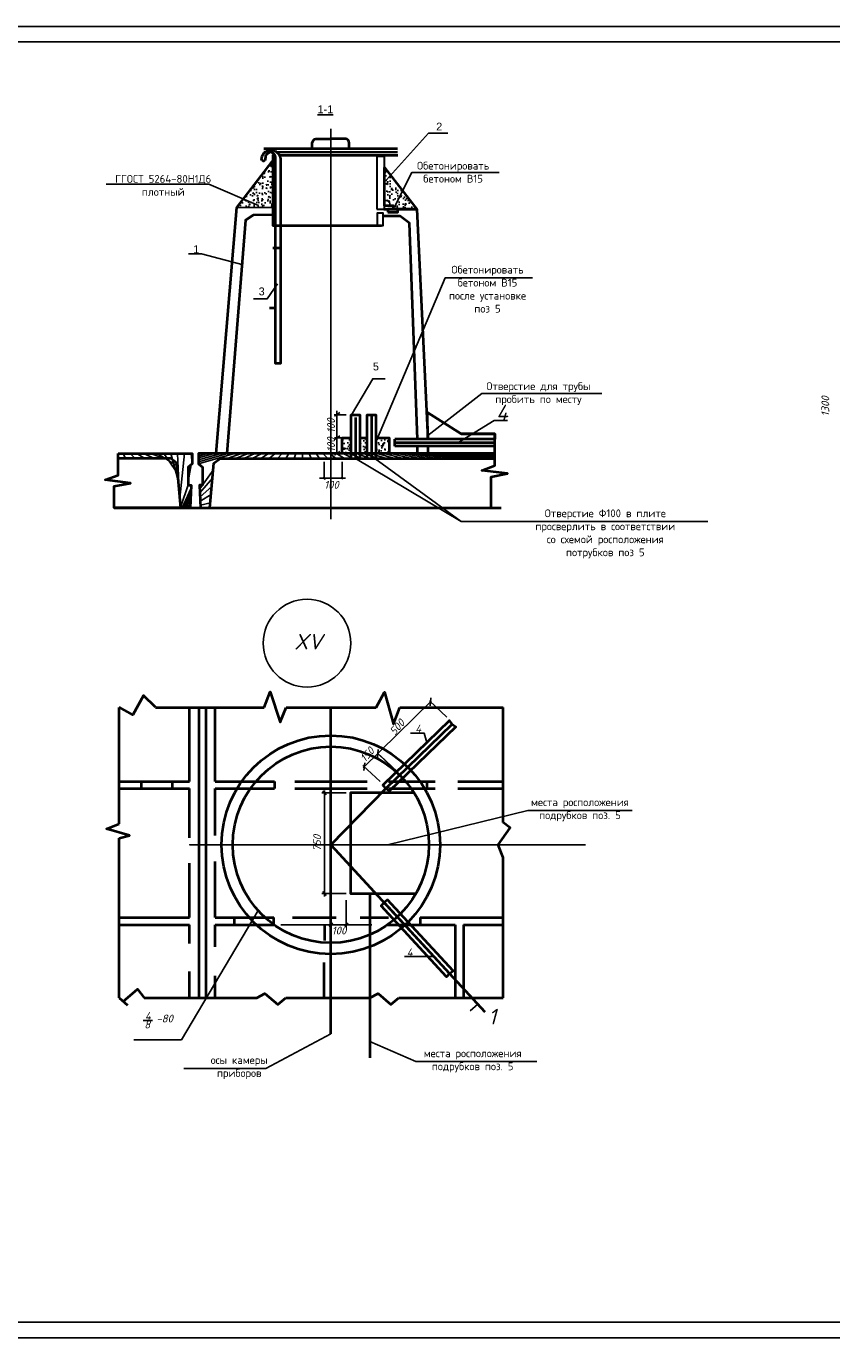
# Model space of a CAD drawing. Header units: millimetres. Extents: x -3143211 to -2549809, y 1060331 to 1394375.
# Tile 89 of 151: x -3113891 to -3088094, y 1160555 to 1202805. Entities that reach past the tile are written whole.
import ezdxf

# ---------------------------------------------------------------- set-up
doc = ezdxf.new("R2010")
doc.units = ezdxf.units.MM
doc.layers.add('размер', color=34, linetype='Continuous')
doc.layers.add('шрифт', color=1, linetype='Continuous')
doc.styles.get("Standard").update_dxf_attribs({"font": 'isocpeui.ttf'})

msp = doc.modelspace()

# ---------------------------------------------------------------- hatches: boundary and pattern name
h = msp.add_hatch()
h.set_pattern_fill('ANSI31', color=0, scale=750, style=0)
h.set_pattern_definition([(45, (-2106437688.592046, -2973652405.423488), (-66.29126073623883, 66.29126073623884), [])])
edge = h.paths.add_edge_path()
edge.add_line((-3105910.900444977, 1196429.131720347), (-3105909.796358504, 1198579.563214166))
edge.add_arc((-3106249.246120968, 1198561.607706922), 339.9243172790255, 3.027891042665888, 20.52159827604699)
edge.add_line((-3105930.893364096, 1198680.771726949), (-3105990.16957603, 1198680.771726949))
edge.add_line((-3105990.16957603, 1198680.771726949), (-3105992.164756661, 1196429.131720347))
edge.add_line((-3105992.164756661, 1196429.131720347), (-3105910.900444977, 1196429.131720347))
h = msp.add_hatch()
h.set_pattern_fill('AR-CONC', color=0, scale=50, style=0)
h.set_pattern_definition([(49.99999999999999, (-3106572.248391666, 1197748.876660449), (358.6300913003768, -31.37606749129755), [37.5, -412.5]), (355, (-3106572.248391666, 1197748.876660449), (-69.3756668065, 376.096066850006), [30, -330.0000000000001]), (100.4513999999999, (-3106542.36255125, 1197746.261990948), (289.2546908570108, 344.7197710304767), [31.87009499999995, -350.5710559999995]), (46.18420000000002, (-3106572.248391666, 1197848.876660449), (533.6205243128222, -82.75950716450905), [56.24999999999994, -618.7499999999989]), (96.63559999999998, (-3106527.780019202, 1197841.980007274), (467.3313527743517, 487.0589354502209), [47.80514399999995, -525.8564999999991]), (351.1842, (-3106572.248391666, 1197848.876660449), (467.3309725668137, 487.0593004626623), [45.00000000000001, -495.0000000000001]), (21, (-3106522.248391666, 1197823.876660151), (298.4535260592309, -201.3094453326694), [37.5, -412.5]), (326.0000000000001, (-3106522.248391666, 1197823.876660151), (121.6576659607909, 362.5750225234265), [30, -330]), (71.4514, (-3106497.377275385, 1197807.100857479), (420.111314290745, 161.2652483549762), [31.87009500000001, -350.5710560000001]), (37.50000000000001, (-3106572.248391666, 1197748.876660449), (6.079927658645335, 166.4469269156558), [0, -325.9999999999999, 0, -335, 0, -331.2500000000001]), (7.499999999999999, (-3106572.248391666, 1197748.876660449), (131.5347687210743, 197.2058559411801), [0, -191, 0, -318.5, 0, -126.25]), (327.5, (-3106683.748391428, 1197748.876660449), (266.9112180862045, -11.2774358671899), [0, -125, 0, -390.0000000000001, 0, -517.5]), (317.5, (-3106733.748391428, 1197748.876660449), (291.5930846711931, 50.05249116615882), [0, -162.5, 0, -259, 0, -367.5])])
h.paths.add_polyline_path([(-3105991.967461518, 1196999.524622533), (-3107144.26804439, 1197004.173328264), (-3106000.228738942, 1198497.490657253)])
h.paths.add_polyline_path([(-3101378.42452661, 1196951.171378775), (-3102132.365015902, 1196951.171378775), (-3102132.365015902, 1197061.517245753), (-3102418.131131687, 1197061.517245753), (-3102418.131131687, 1198283.42696665)])
h = msp.add_hatch()
h.set_pattern_fill('AR-CONC', color=0, scale=50, style=0)
h.set_pattern_definition([(49.99999999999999, (-3066301.857912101, 1189337.381409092), (358.6300913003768, -31.37606749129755), [37.5, -412.5]), (355, (-3066301.857912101, 1189337.381409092), (-69.3756668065, 376.096066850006), [30, -330.0000000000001]), (100.4513999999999, (-3066271.972072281, 1189334.76673959), (289.2546908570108, 344.7197710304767), [31.87009499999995, -350.5710559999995]), (46.18420000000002, (-3066301.857912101, 1189437.38140939), (533.6205243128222, -82.75950716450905), [56.24999999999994, -618.7499999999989]), (96.63559999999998, (-3066257.389539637, 1189430.484756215), (467.3313527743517, 487.0589354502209), [47.80514399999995, -525.8564999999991]), (351.1842, (-3066301.857912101, 1189437.38140939), (467.3309725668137, 487.0593004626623), [45.00000000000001, -495.0000000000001]), (21, (-3066251.857912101, 1189412.38140939), (298.4535260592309, -201.3094453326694), [37.5, -412.5]), (326.0000000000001, (-3066251.857912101, 1189412.38140939), (121.6576659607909, 362.5750225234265), [30, -330]), (71.4514, (-3066226.986795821, 1189395.605606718), (420.111314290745, 161.2652483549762), [31.87009500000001, -350.5710560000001]), (37.50000000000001, (-3066301.857912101, 1189337.381409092), (6.079927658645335, 166.4469269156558), [0, -325.9999999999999, 0, -335, 0, -331.2500000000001]), (7.499999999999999, (-3066301.857912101, 1189337.381409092), (131.5347687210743, 197.2058559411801), [0, -191, 0, -318.5, 0, -126.25]), (327.5, (-3066413.357912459, 1189337.381409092), (266.9112180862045, -11.2774358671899), [0, -125, 0, -390.0000000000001, 0, -517.5]), (317.5, (-3066463.357911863, 1189337.381409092), (291.5930846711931, 50.05249116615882), [0, -162.5, 0, -259, 0, -367.5])])
h.paths.add_polyline_path([(-3102265.84850625, 1189123.80151896), (-3102265.848506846, 1189625.523365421), (-3102698.1420298, 1189625.523365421), (-3102698.142029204, 1189123.80151896)])
h.paths.add_polyline_path([(-3102971.220303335, 1189123.801519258), (-3102971.220303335, 1189625.523365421), (-3103209.882352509, 1189625.523365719), (-3103209.882352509, 1189123.80151896)])
h.paths.add_polyline_path([(-3103482.96062664, 1189123.80151896), (-3103482.96062664, 1189625.523365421), (-3103776.945954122, 1189625.523365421), (-3103776.945954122, 1189123.80151896)])
h = msp.add_hatch()
h.set_pattern_fill('ANSI31', color=0, scale=1500, style=0)
h.set_pattern_definition([(45, (-2106373891.846165, -2973652353.99363), (-132.5825214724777, 132.5825214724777), [])])
h.paths.add_polyline_path([(-3098879.227598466, 1188966.742069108), (-3098879.227598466, 1189123.80151896), (-3108373.602749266, 1189123.80151896), (-3108373.602749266, 1188789.470010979), (-3108247.51713828, 1188686.909740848), (-3108247.51713828, 1188107.481647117), (-3108340.1514645, 1188107.481647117), (-3108308.951708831, 1187390.308372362), (-3108010.513574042, 1187390.308372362), (-3107881.80453793, 1188817.318493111), (-3107687.208122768, 1188966.742069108)])
h.paths.add_polyline_path([(-3110953.533065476, 1188966.742069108), (-3110953.533065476, 1189123.80151896), (-3108580.421748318, 1189123.80151896), (-3108580.421748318, 1188789.470010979), (-3108706.507359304, 1188686.909740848), (-3108706.507359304, 1188107.481647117), (-3108613.873033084, 1188107.481647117), (-3108645.072789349, 1187390.308372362), (-3108943.510923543, 1187390.308372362), (-3109072.21996025, 1188817.318493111), (-3109266.816374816, 1188966.742069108)])

# ---------------------------------------------------------------- linework, layer by layer
msp.add_line((-3057296.731727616, 1202804.62021826), (-3116696.731727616, 1202804.62021826))
at = {"color": 0}
msp.add_line((-3100932.642974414, 1181295.38714586), (-3100955.15826241, 1181043.85246901), dxfattribs=at)
at = {"color": 0, "lineweight": 40, "ltscale": 25}
msp.add_line((-3105369.162765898, 1174262.069533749), (-3103966.460346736, 1174262.069533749), dxfattribs=at)
at = {"color": 0}
for points in [[(-3116696.731727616, 1160804.62021826), (-3057296.731727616, 1160804.62021826), (-3057296.731727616, 1202804.62021826), (-3116696.731727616, 1202804.62021826)], [(-3114696.731727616, 1161304.62021826), (-3057796.731727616, 1161304.62021826), (-3057796.731727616, 1202304.62021826), (-3114696.731727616, 1202304.62021826)], [(-3102418.131131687, 1197061.517245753), (-3102132.365015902, 1197061.517245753), (-3102132.365015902, 1196951.171378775), (-3102418.131131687, 1196951.171378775)], [(-3116696.731727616, 1118804.62021826), (-3057296.731727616, 1118804.62021826), (-3057296.731727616, 1160804.62021826), (-3116696.731727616, 1160804.62021826)]]:
    msp.add_lwpolyline(points, close=True, dxfattribs=at)
at = {"color": 0, "lineweight": 40, "ltscale": 25}
for points in [[(-3104730.226476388, 1198889.635342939), (-3104730.226476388, 1199072.984835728, -0.2906948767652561), (-3104621.810611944, 1199208.370412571), (-3104147.821388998, 1199208.370412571)], [(-3103552.40423819, 1198889.635342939), (-3103552.40423819, 1199072.984835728, 0.2906948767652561), (-3103660.820102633, 1199208.370412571), (-3104134.80932558, 1199208.370412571)], [(-3106254.535476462, 1198509.235954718, -0.6445422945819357), (-3106350.059048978, 1198531.841278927, -0.1416065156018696), (-3106339.335396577, 1198640.721542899, -0.189869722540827), (-3106183.704504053, 1198819.899540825, -0.2142201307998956), (-3105924.900033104, 1198813.720625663, -0.3021791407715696), (-3105753.028989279, 1198548.271239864), (-3105753.002009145, 1192004.006213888), (-3105910.900444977, 1192004.006213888), (-3105910.900444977, 1198576.546535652, 0.1236060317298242), (-3105950.955591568, 1198724.919870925, 0.4119027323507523), (-3106178.965659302, 1198724.919870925, 0.13499290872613), (-3106235.117297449, 1198619.733816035), (-3106254.535476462, 1198509.235954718)], [(-3105910.900444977, 1196429.131720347), (-3105909.796358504, 1198579.563214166, 0.0764792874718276), (-3105930.893364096, 1198680.771726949), (-3105990.16957603, 1198680.771726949), (-3105992.164756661, 1196429.131720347), (-3105910.900444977, 1196429.131720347)]]:
    msp.add_lwpolyline(points, format="xyb", dxfattribs=at)
for points in [[(-3106281.932528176, 1198889.635342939), (-3102005.508485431, 1198889.635342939)], [(-3106279.037705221, 1198783.78116606), (-3106261.616767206, 1198783.577993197)], [(-3105889.437065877, 1198779.237435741), (-3101999.637817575, 1198783.78116606)], [(-3105753.029511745, 1198674.999911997), (-3101991.539802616, 1198680.771726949)], [(-3107811.363852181, 1189123.80151896), (-3107144.26804439, 1197004.173328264), (-3105912.859217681, 1198611.53430937)], [(-3105753.002009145, 1192004.006213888), (-3105910.900444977, 1192004.006213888), (-3105909.796358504, 1198579.563214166)], [(-3101378.42452661, 1196951.171378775), (-3102132.365015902, 1196951.171378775), (-3102132.365015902, 1197061.517245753), (-3102418.131131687, 1197061.517245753), (-3102418.131131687, 1198283.42696665), (-3101378.42452661, 1196951.171378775)], [(-3102443.075984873, 1196951.171378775), (-3101378.42452661, 1196951.171378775), (-3101031.71968893, 1189580.007566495)], [(-3105995.27442769, 1196766.262431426), (-3106625.45148746, 1196756.980619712), (-3106872.798004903, 1196601.418399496), (-3107471.061361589, 1189123.80151896)], [(-3101358.482415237, 1189580.007566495), (-3101616.121634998, 1196505.595665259), (-3101920.078017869, 1196721.49626313), (-3102446.935748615, 1196721.49626313)], [(-3105926.914915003, 1196429.131720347), (-3102511.908435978, 1196429.131720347)], [(-3105788.617143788, 1195703.166036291), (-3105994.380139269, 1195703.166036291)], [(-3105879.396963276, 1193777.395845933), (-3106096.98552207, 1193777.395845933)], [(-3103482.96062664, 1188966.742069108), (-3103482.96062664, 1190366.203154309), (-3103209.882352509, 1190366.203154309), (-3103209.882352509, 1188966.742069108)], [(-3103346.421489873, 1190274.27321939), (-3103346.421489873, 1188966.742069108)], [(-3102971.220303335, 1188966.742069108), (-3102971.220303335, 1190366.203154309), (-3102698.142029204, 1190366.203154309), (-3102698.142029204, 1188966.742069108)], [(-3102834.681165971, 1190313.800096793), (-3102834.681165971, 1188966.742069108)], [(-3098879.227598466, 1188966.742069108), (-3098879.227598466, 1189758.627131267), (-3099960.92634634, 1189758.627131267), (-3101040.373565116, 1190438.369650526)], [(-3101040.373565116, 1190438.369650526), (-3099960.92634634, 1189758.627131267), (-3098879.227598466, 1189758.627131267), (-3098879.227598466, 1189580.007566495), (-3101031.71968893, 1189580.007566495), (-3101040.373565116, 1190438.369650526)], [(-3103482.96062664, 1189123.80151896), (-3103776.945954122, 1189123.80151896), (-3103776.945954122, 1189625.523365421), (-3103482.96062664, 1189625.523365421)], [(-3103209.882352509, 1189625.523365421), (-3102971.220303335, 1189625.523365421)], [(-3102698.142029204, 1189625.523365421), (-3102265.84850625, 1189625.523365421), (-3102265.84850625, 1189123.80151896), (-3102698.142029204, 1189123.80151896)], [(-3098879.227598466, 1189580.007566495), (-3102086.69114665, 1189580.007566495)], [(-3102086.69114665, 1189362.684600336), (-3102086.69114665, 1189580.007566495)], [(-3098879.227598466, 1189465.170008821), (-3102086.69114665, 1189465.170008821)], [(-3098879.227598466, 1189362.684600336), (-3102086.69114665, 1189362.684600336)], [(-3101358.482415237, 1189123.80151896), (-3101358.482415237, 1189362.684600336)], [(-3101029.100324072, 1189362.684600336), (-3101026.221098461, 1189123.80151896)], [(-3111075.75891272, 1187390.308372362), (-3111075.75891272, 1188078.88454972), (-3110553.725886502, 1188176.054790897), (-3111371.030827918, 1188280.411737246), (-3110953.533065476, 1188431.482265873), (-3110953.533065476, 1189123.80151896)], [(-3110953.533065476, 1189123.80151896), (-3108580.421748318, 1189123.80151896), (-3108580.421748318, 1188789.470010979), (-3108706.507359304, 1188686.909740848), (-3108706.507359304, 1188107.481647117), (-3108613.873033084, 1188107.481647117), (-3108645.072789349, 1187390.308372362), (-3108943.510923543, 1187390.308372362), (-3109072.21996025, 1188817.318493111), (-3109266.816374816, 1188966.742069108), (-3110953.533065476, 1188966.742069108)], [(-3098879.227598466, 1189123.80151896), (-3108373.602749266, 1189123.80151896), (-3108373.602749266, 1188789.470010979), (-3108247.51713828, 1188686.909740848), (-3108247.51713828, 1188107.481647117), (-3108340.1514645, 1188107.481647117), (-3108308.951708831, 1187390.308372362), (-3108010.513574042, 1187390.308372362), (-3107881.80453793, 1188817.318493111), (-3107687.208122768, 1188966.742069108), (-3098879.227598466, 1188966.742069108)], [(-3099001.453445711, 1187390.308372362), (-3099001.453445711, 1188383.570898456), (-3098479.420419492, 1188480.741139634), (-3099296.725360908, 1188585.098086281), (-3098879.227598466, 1188736.168615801), (-3098879.227598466, 1188966.742069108)], [(-3108943.510923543, 1187390.308372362), (-3111075.75891272, 1187390.308372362), (-3098675.946716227, 1187390.308372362)], [(-3109756.749033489, 1180996.461333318), (-3110133.931206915, 1181376.970506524), (-3110484.934796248, 1180757.230825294), (-3110914.678111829, 1180996.461333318)], [(-3106277.49379889, 1180996.161887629), (-3106083.247775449, 1181496.671093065), (-3105755.266682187, 1180518.913631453), (-3105570.25176851, 1180996.161887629)], [(-3102683.088951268, 1180996.161887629), (-3102422.335010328, 1181485.494337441), (-3102128.511975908, 1180457.216928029), (-3101927.207923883, 1180996.161887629)], [(-3110914.678111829, 1177260.572492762), (-3110914.678111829, 1180996.161887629)], [(-3110914.678111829, 1180996.161887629), (-3110913.996590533, 1180996.161887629)], [(-3109756.241774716, 1180996.161887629), (-3106277.49379889, 1180996.161887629)], [(-3108663.149348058, 1178621.105591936), (-3108663.149348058, 1180996.161887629)], [(-3108350.830143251, 1171688.330788), (-3108350.830143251, 1180996.161887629)], [(-3108135.969970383, 1171688.330788), (-3108135.969970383, 1180996.161887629)], [(-3107845.522759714, 1178621.105591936), (-3107845.522759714, 1180996.161887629)], [(-3105570.25176851, 1180996.161887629), (-3102683.088951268, 1180996.161887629)], [(-3104138.219826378, 1170539.506041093), (-3104138.219826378, 1180996.161887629)], [(-3101927.207923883, 1180996.161887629), (-3098615.8630623, 1180996.161887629)], [(-3098615.8630623, 1177306.53746037), (-3098615.8630623, 1180996.161887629)], [(-3100246.16113142, 1180460.763567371), (-3100335.593488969, 1180569.993465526), (-3102467.798525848, 1178506.248466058), (-3102378.366167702, 1178397.018567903), (-3100246.16113142, 1180460.763567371)], [(-3100246.16113142, 1180460.763567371), (-3100134.833176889, 1180373.956862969), (-3102267.038213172, 1178310.211863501), (-3102378.366167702, 1178397.018567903), (-3100246.16113142, 1180460.763567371)], [(-3110914.678111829, 1178621.105591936), (-3108663.149348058, 1178621.105591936)], [(-3110914.678111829, 1178391.729922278), (-3108663.149348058, 1178391.729922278)], [(-3110208.341373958, 1178621.105591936), (-3110208.341373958, 1178391.729922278)], [(-3109219.2769529, 1178621.105591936), (-3109219.2769529, 1178391.729922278)], [(-3108663.149348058, 1176820.985700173), (-3108663.149348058, 1178391.729922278)], [(-3107845.522759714, 1178621.105591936), (-3105941.694365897, 1178621.105591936)], [(-3107845.522759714, 1176890.157736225), (-3107845.522759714, 1178391.729922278)], [(-3107845.522759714, 1178391.729922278), (-3105941.694365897, 1178391.729922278)], [(-3105941.694365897, 1178621.105591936), (-3105941.694365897, 1178391.729922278)], [(-3105290.037612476, 1178621.105591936), (-3102973.536161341, 1178621.105591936)], [(-3105290.037612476, 1178391.729922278), (-3102973.536161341, 1178391.729922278)], [(-3104138.210613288, 1176594.768802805), (-3102378.366167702, 1178397.018567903)], [(-3102292.2878863, 1178621.105591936), (-3100796.307846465, 1178621.105591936)], [(-3102292.2878863, 1178391.729922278), (-3100796.307846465, 1178391.729922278)], [(-3101050.408950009, 1178391.729922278), (-3101050.408950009, 1178621.105591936)], [(-3100063.917704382, 1178621.105591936), (-3098615.8630623, 1178621.105591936)], [(-3100063.917704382, 1178391.729922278), (-3098615.8630623, 1178391.729922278)], [(-3101468.751858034, 1178253.476187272), (-3103509.721654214, 1178253.476187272), (-3103509.721654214, 1175037.33534096), (-3101408.409527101, 1175037.33534096), (-3101408.409527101, 1175037.33534096)], [(-3110914.678111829, 1176809.606750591), (-3110588.528087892, 1176894.499703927), (-3111320.918229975, 1177101.416920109), (-3110914.678111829, 1177260.572492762)], [(-3098615.8630623, 1176188.405933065), (-3098780.867955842, 1176594.754214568), (-3098390.710185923, 1177133.158200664), (-3098615.8630623, 1177306.53746037)], [(-3110914.678111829, 1171688.330788), (-3110914.678111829, 1176809.606750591)], [(-3104138.219826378, 1176594.754214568), (-3099205.120304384, 1171247.69593416)], [(-3108663.149348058, 1174262.069533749), (-3108663.149348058, 1176009.786367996)], [(-3107845.522759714, 1174262.069533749), (-3107845.522759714, 1176059.793857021)], [(-3098615.8630623, 1171688.330788), (-3098615.8630623, 1176188.405933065)], [(-3102884.439951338, 1174995.862063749), (-3102884.439951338, 1169767.683863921)], [(-3100336.334299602, 1172473.835227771), (-3100428.826115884, 1172367.183545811), (-3102522.64641241, 1174636.705801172), (-3102430.154596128, 1174743.357483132), (-3100336.334299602, 1172473.835227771)], [(-3100336.334299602, 1172473.835227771), (-3100222.591112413, 1172557.452239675), (-3102316.411409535, 1174826.974495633), (-3102430.154596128, 1174743.357483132), (-3100336.334299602, 1172473.835227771)], [(-3110914.678111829, 1174262.069533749), (-3108663.149348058, 1174262.069533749)], [(-3107845.522759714, 1174262.069533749), (-3105958.457333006, 1174262.069533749)], [(-3107235.680111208, 1174262.069533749), (-3107235.680111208, 1174032.69386409)], [(-3105958.457333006, 1174032.69386409), (-3105958.457333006, 1174262.069533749)], [(-3103192.577744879, 1174262.069533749), (-3102290.679652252, 1174262.069533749)], [(-3101279.421590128, 1174262.069533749), (-3098615.8630623, 1174262.069533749)], [(-3101279.421590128, 1174262.069533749), (-3101279.421590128, 1174032.69386409)], [(-3110914.678111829, 1174032.69386409), (-3108663.149348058, 1174032.69386409)], [(-3108663.149348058, 1173435.299006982), (-3108663.149348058, 1174032.69386409)], [(-3107845.522759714, 1173331.391229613), (-3107845.522759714, 1174032.69386409)], [(-3107845.522759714, 1174032.69386409), (-3105958.457333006, 1174032.69386409)], [(-3104337.962592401, 1174032.69386409), (-3104337.962592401, 1173523.935036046)], [(-3102317.98231975, 1174032.69386409), (-3100153.335561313, 1174032.69386409)], [(-3100153.335561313, 1174032.69386409), (-3100153.335561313, 1171688.330788)], [(-3099887.333520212, 1174032.69386409), (-3098615.8630623, 1174032.69386409)], [(-3099887.333520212, 1174032.69386409), (-3099887.333520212, 1171688.330788)], [(-3108663.149348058, 1171688.330788), (-3108663.149348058, 1172533.96641521)], [(-3104365.945878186, 1172826.375477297), (-3104365.945878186, 1171688.330788)], [(-3107845.522759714, 1171688.330788), (-3107845.522759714, 1172402.359878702)], [(-3110914.678111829, 1171688.330788), (-3110654.144069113, 1171452.966197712)], [(-3110784.411090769, 1171570.648492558), (-3110333.462044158, 1171969.959791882), (-3110119.56681148, 1171688.330788)], [(-3110119.56681148, 1171688.330788), (-3106507.149732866, 1171688.330788)], [(-3106507.149732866, 1171688.330788), (-3106246.395791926, 1171828.14992903), (-3105834.264279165, 1171479.317449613), (-3105576.625059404, 1171688.330788)], [(-3105576.625059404, 1171688.330788), (-3102884.439951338, 1171688.330788)], [(-3102884.439951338, 1171688.330788), (-3102623.686010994, 1171828.14992903), (-3102211.554497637, 1171479.317449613), (-3101953.915278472, 1171688.330788)], [(-3101953.915278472, 1171688.330788), (-3098615.8630623, 1171688.330788)]]:
    msp.add_lwpolyline(points, dxfattribs=at)
at = {"color": 0}
for points in [[(-3105926.914915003, 1196429.131720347), (-3105992.1647766, 1196429.109218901), (-3105991.387017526, 1198677.522025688)], [(-3105991.967461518, 1196999.524622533), (-3107144.26804439, 1197004.173328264), (-3106000.228738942, 1198497.490657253), (-3105991.967461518, 1196999.524622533)], [(-3102418.131131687, 1198283.42696665), (-3101378.42452661, 1196951.171378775)], [(-3102075.755149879, 1197067.206720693), (-3101546.96753756, 1198124.101531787), (-3098740.993280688, 1198124.101531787)], [(-3106452.727066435, 1197071.24924211), (-3108044.236256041, 1197751.141484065), (-3111335.191785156, 1197751.141484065)], [(-3105984.259188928, 1196999.935705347), (-3107144.26804439, 1197004.173328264)], [(-3105926.914915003, 1196429.131720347), (-3105926.914915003, 1196429.131720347)], [(-3102673.053565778, 1189544.373487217), (-3100469.450199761, 1194756.531324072), (-3097673.987709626, 1194756.531324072)], [(-3101033.196110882, 1189702.503073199), (-3099301.228418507, 1191046.993734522), (-3095452.934175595, 1191046.993734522)], [(-3100071.251255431, 1189465.170008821), (-3098903.351121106, 1190186.236082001), (-3098481.993594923, 1190186.236082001)], [(-3103913.645914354, 1189123.80151896), (-3104766.332022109, 1189123.80151896)], [(-3103351.08537034, 1188966.742069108), (-3099957.066582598, 1186948.475734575), (-3102723.23049263, 1188966.742069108), (-3099957.066582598, 1186948.475734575), (-3092059.668619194, 1186948.475734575)], [(-3102971.220303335, 1189123.80151896), (-3103209.882352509, 1189123.80151896)], [(-3102323.809288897, 1176594.754214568), (-3097825.254818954, 1177695.218425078), (-3094487.524250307, 1177695.218425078)], [(-3104138.219826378, 1176594.754214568), (-3108663.149348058, 1176594.754214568), (-3095981.574408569, 1176594.754214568)], [(-3104138.219826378, 1174821.135297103), (-3104138.219826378, 1173959.629029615)], [(-3102430.154596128, 1174743.357483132), (-3102316.411409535, 1174826.974495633)], [(-3100835.988672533, 1173015.417865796), (-3101776.687799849, 1173015.417865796)], [(-3100336.334299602, 1172473.835227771), (-3100222.591112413, 1172557.452239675)], [(-3099426.962698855, 1171488.154130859), (-3099676.333109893, 1171273.148848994)], [(-3104138.219826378, 1170539.506041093), (-3106218.310757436, 1169431.405956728), (-3108842.628355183, 1169431.405956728)], [(-3102884.439951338, 1170290.816102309), (-3101413.226728, 1169654.493259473), (-3097541.88384191, 1169654.493259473)]]:
    msp.add_lwpolyline(points, dxfattribs=at)
at = {"color": 0, "lineweight": 30}
for points in [[(-3102660.187687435, 1196949.075256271), (-3102418.131131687, 1196949.075256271), (-3102418.131131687, 1198635.848813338), (-3102660.187687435, 1198635.848813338)], [(-3102656.006276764, 1196429.131720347), (-3102457.871745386, 1196429.131720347), (-3102457.871745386, 1196821.960410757), (-3102656.006276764, 1196821.960410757)]]:
    msp.add_lwpolyline(points, close=True, dxfattribs=at)
at = {"color": 0, "lineweight": 40, "ltscale": 25}
msp.add_lwpolyline([(-3102309.592494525, 1196853.551968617), (-3101992.126938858, 1196853.551968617), (-3101992.126938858, 1196951.171378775), (-3102309.592494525, 1196951.171378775)], close=True, dxfattribs=at)
at = {"color": 0}
msp.add_circle((-3104899.558195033, 1183051.260085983), 1404.092726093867, dxfattribs=at)
at = {"color": 0, "lineweight": 40, "ltscale": 25}
for radius in [3501.408748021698, 3142.835951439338]:
    msp.add_circle((-3104138.219826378, 1176594.754214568), radius, dxfattribs=at)
at = {"layer": 'размер', "color": 0}
for p, q in [((-3102620.130639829, 1179643.126971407), (-3102642.645927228, 1179391.592294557)), ((-3103052.400005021, 1179219.881533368), (-3103074.915293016, 1178968.346856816))]:
    msp.add_line(p, q, dxfattribs=at)
for points in [[(-3104141.315357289, 1187024.007303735), (-3104141.315357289, 1199524.851489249)], [(-3102454.485205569, 1197780.384287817), (-3101004.349104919, 1199385.06882189), (-3100386.465282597, 1199385.06882189)], [(-3106949.671629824, 1195165.574619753), (-3108277.430306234, 1195523.861811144), (-3108694.284774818, 1195523.861811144)], [(-3105842.593606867, 1194558.12891273), (-3106174.180793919, 1194082.029110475), (-3106614.515490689, 1194082.029110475)], [(-3103476.527687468, 1190366.203154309), (-3102791.419649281, 1191520.417930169), (-3102393.54235188, 1191520.417930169)], [(-3103647.000579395, 1190366.203154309), (-3104024.935765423, 1190366.203154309)], [(-3103848.994873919, 1190435.075745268), (-3104023.970824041, 1190318.591233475)], [(-3103945.488964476, 1189123.80151896), (-3103946.453904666, 1190495.56384532)], [(-3103848.473857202, 1189694.395955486), (-3104023.449806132, 1189577.911444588)], [(-3103629.953290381, 1189625.523365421), (-3104018.824472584, 1189625.523365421)], [(-3103848.120929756, 1189192.674109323), (-3104023.096879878, 1189076.189598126)], [(-3104350.120847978, 1188861.187338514), (-3104350.120847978, 1188314.249140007)], [(-3103776.945954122, 1188861.187338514), (-3103776.945954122, 1188314.249140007)], [(-3103661.796339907, 1188332.964517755), (-3104504.833038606, 1188332.964517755)], [(-3104377.460839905, 1188366.352752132), (-3104318.92109231, 1188291.640963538)], [(-3103807.180769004, 1188373.09028743), (-3103748.641021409, 1188298.378500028)], [(-3103102.838241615, 1179055.751524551), (-3100910.492519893, 1181202.330488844)], [(-3100425.657041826, 1180679.994285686), (-3100978.681676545, 1181202.480211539)], [(-3101582.091385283, 1180169.091914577), (-3101151.727744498, 1180169.091914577), (-3101056.473401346, 1179872.259294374)], [(-3102094.039856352, 1179009.684254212), (-3102647.064490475, 1179532.170180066)], [(-3102006.411270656, 1178927.52406208), (-3102559.435905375, 1179450.009988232)], [(-3102557.8620793, 1178616.249286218), (-3103110.886713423, 1179138.735212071)], [(-3103641.27526299, 1178253.476187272), (-3104421.590804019, 1178253.476187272)], [(-3104396.502340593, 1178318.25426249), (-3104291.002134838, 1178191.738308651)], [(-3104343.752237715, 1174940.314823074), (-3104343.752237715, 1178336.631850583)], [(-3103641.27526299, 1175037.33534096), (-3104421.590804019, 1175037.33534096)], [(-3104396.502340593, 1175100.593317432), (-3104291.002134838, 1174974.07736419)], [(-3103640.953616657, 1174821.135297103), (-3103640.953616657, 1173959.629029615)], [(-3106467.248595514, 1174484.530812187), (-3108925.291625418, 1170350.705310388), (-3110449.576598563, 1170345.914173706)], [(-3105740.021718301, 1174032.69386409), (-3102821.718793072, 1174032.69386409)], [(-3104077.428549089, 1174083.899137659), (-3104196.116280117, 1173986.579173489)], [(-3103582.09222094, 1174083.899137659), (-3103700.779951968, 1173986.579173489)], [(-3110154.304683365, 1170970.259175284), (-3109847.45347754, 1170971.906128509)]]:
    msp.add_lwpolyline(points, dxfattribs=at)

# ---------------------------------------------------------------- texts
at = {"color": 0, "char_height": 500.0000000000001, "attachment_point": 5}
for s, insert in [('\\A1;4', (-3098654.913103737, 1190436.236082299)), ('\\A1;XV', (-3104861.477294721, 1183098.235668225)), ('\\A1;1', (-3098966.528337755, 1171092.841781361))]:
    msp.add_mtext(s, dxfattribs=dict(at, insert=insert))
at = {"layer": 'размер', "color": 0, "char_height": 250, "attachment_point": 5}
for s, insert in [('\\A1;{\\fArial|b0|i0|c238|p34;\\L1-1}', (-3104312.039947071, 1200148.469064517)), ('\\A1;{\\fArial|b0|i0|c238|p34;2}', (-3100665.206642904, 1199596.396578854)), ('\\A1;{\\fArial|b0|i0|c238|p34;1}', (-3108449.44978781, 1195669.860380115)), ('\\A1;{\\fArial|b0|i0|c238|p34;3}', (-3106353.054535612, 1194315.544803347)), ('\\A1;{\\fArial|b0|i0|c238|p34;5}', (-3102692.54747168, 1191910.408955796)), ('\\A1;100', (-3104116.375786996, 1188123.896266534)), ('\\A1;4', (-3101337.388126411, 1180312.050648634)), ('\\A1;100', (-3103874.556716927, 1173847.03644781)), ('\\A1;4', (-3101611.126935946, 1173154.039558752)), ('\\A1;4', (-3109997.95748995, 1171112.944968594)), ('\\A1;8', (-3110018.235881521, 1170835.985084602)), ('\\A1;-80', (-3109459.653582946, 1171029.250045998))]:
    msp.add_mtext(s, dxfattribs=dict(at, insert=insert))
for s, insert, rotation in [('\\A1;1300', (-3088295.104996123, 1190636.055127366), 90), ('\\A1;100', (-3104130.83545728, 1190014.516664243), 90), ('\\A1;100', (-3104130.83545728, 1189405.51497998), 90), ('\\A1;500', (-3102013.936849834, 1180360.127675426), 49.75506998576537), ('\\A1;150', (-3102974.683011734, 1179484.202177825), 48.16293938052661), ('\\A1;750', (-3104574.597890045, 1176648.399335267), 90)]:
    msp.add_mtext(s, dxfattribs=dict(at, insert=insert, rotation=rotation))
at = {"layer": 'шрифт', "color": 0, "char_height": 250, "attachment_point": 2}
for s, insert, width in [('\\A1;{\\fISOCPEUR|b0|i0|c204|p34;Обетонировать\\Pбетоном В15}', (-3100219.705054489, 1198468.35990356), 2502.121212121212), ('\\A1;{\\fISOCPEUR|b0|i0|c204|p34;ГГОСТ 5264-80Н1Д6\\Pплотный}', (-3109506.80377479, 1198045.229435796), 3171.818181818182), ('\\A1;{\\fISOCPEUR|b0|i0|c204|p34;Обетонировать\\Pбетоном В15\\fISOCPEUR|b0|i0|c238|p34;\\P\\fISOCPEUR|b0|i0|c204|p34;после установке \\fISOCPEUR|b0|i0|c238|p34;\\P\\fISOCPEUR|b0|i0|c204|p34;поз 5}', (-3099117.248402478, 1195138.440049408), 2726.55303030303), ('\\A1;{\\fISOCPEUR|b0|i0|c204|p34;Отверстие для трубы \\Pпробить по месту}', (-3097486.959354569, 1191408.493123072), 3591.893939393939), ('\\A1;{\\fISOCPEUR|b0|i0|c204|p34;Отверстие Ф100 в плите \\Pпросверлить в соответствии\\Pсо схемой росположения \\Pпотрубков поз 5}', (-3095343.300939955, 1187335.496532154), 4808.560606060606), ('\\A1;{\\fISOCPEUR|b0|i0|c204|p34;места росположения \\Pподрубков поз. 5}', (-3096155.26191537, 1178082.604920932), 3202.5), ('\\A1;{\\fISOCPEUR|b0|i0|c204|p34;места росположения \\Pподрубков поз. 5}', (-3099592.806411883, 1170040.485545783), 3202.5), ('\\A1;{\\fISOCPEUR|b0|i0|c204|p34;осы камеры\\Pприборов}', (-3107072.639528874, 1169825.611291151), 1883.181818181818)]:
    msp.add_mtext(s, dxfattribs=dict(at, insert=insert, width=width))

doc.saveas('drawing.dxf')
